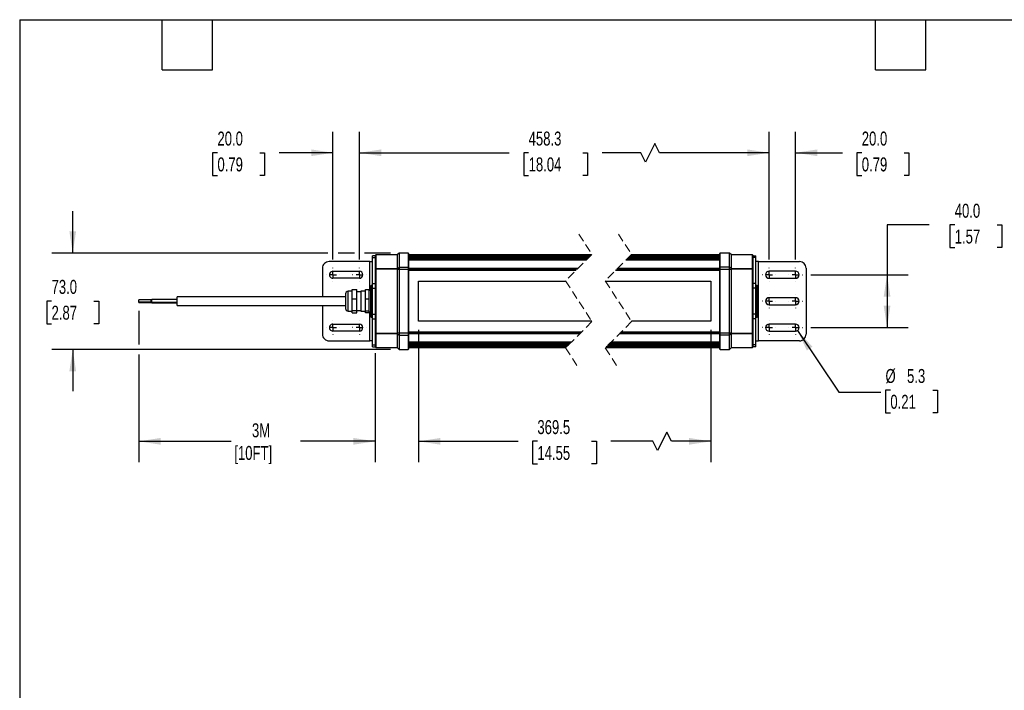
# Model space of a CAD drawing. Header units: millimetres. Extents: x 32 to 1365, y 32 to 1048.
# Tile 2 of 3: x 32 to 777, y 540 to 1048. Entities that reach past the tile are written whole.
import ezdxf

# ---------------------------------------------------------------- set-up
doc = ezdxf.new("R2010")
doc.units = ezdxf.units.MM
doc.header["$LTSCALE"] = 5
for name, pattern in [('SLD-Center', [19.05, 15.24, -1.27, 1.27, -1.27]), ('SLD-Dashed', [1.905, 1.27, -0.635]), ('SLD-Solid', [0])]:
    doc.linetypes.add(name, pattern=pattern)
doc.layers.add('CENTER', color=40, linetype='SLD-Center')
doc.layers.add('DIMENSIONS', color=140, linetype='SLD-Solid', lineweight=25)
doc.layers.add('TEXT', color=140, linetype='SLD-Solid', lineweight=25)
doc.styles.add('SLDTEXTSTYLE0', font='TXT', dxfattribs={"width": 0.7})
doc.dimstyles.new('SLDDIMSTYLE0', dxfattribs={"dimtxt": 10.790039, "dimasz": 16.51, "dimexe": 0, "dimexo": 0.0625, "dimgap": 2.69751, "dimtad": 0, "dimtih": 1, "dimtoh": 1, "dimdec": 1, "dimrnd": 1e-09, "dimzin": 4, "dimdsep": 46, "dimtxsty": 'SLDTEXTSTYLE0', "dimsah": 1, "dimcen": 0.09, "dimadec": 0, "dimazin": 1, "dimtfac": 1, "dimtdec": 1, "dimtofl": 0, "dimtmove": 0, "dimatfit": 3, "dimfxl": 0, "dimfrac": 2, "dimtolj": 1, "dimtzin": 12, "dimarcsym": 0})
doc.dimstyles.new('SLDDIMSTYLE1', dxfattribs={"dimtxt": 10.790039, "dimasz": 16.51, "dimexe": 0, "dimexo": 0.0625, "dimgap": 2.69751, "dimtad": 0, "dimtih": 1, "dimtoh": 1, "dimdec": 1, "dimrnd": 1e-09, "dimzin": 12, "dimdsep": 46, "dimtxsty": 'SLDTEXTSTYLE0', "dimsah": 1, "dimcen": 0.09, "dimadec": 0, "dimazin": 3, "dimtfac": 1, "dimtdec": 1, "dimtofl": 0, "dimtmove": 0, "dimatfit": 3, "dimfxl": 0, "dimfrac": 2, "dimtolj": 1, "dimtzin": 12, "dimarcsym": 0})
doc.dimstyles.new('SLDDIMSTYLE2', dxfattribs={"dimtxt": 10.790039, "dimasz": 16.51, "dimexe": 0, "dimexo": 0.0625, "dimgap": 2.69751, "dimtad": 0, "dimtih": 1, "dimtoh": 1, "dimdec": 1, "dimrnd": 1e-09, "dimzin": 4, "dimdsep": 46, "dimtxsty": 'SLDTEXTSTYLE0', "dimsah": 1, "dimcen": 0.09, "dimadec": 0, "dimazin": 1, "dimtfac": 1, "dimtdec": 1, "dimtmove": 0, "dimatfit": 0, "dimfxl": 0, "dimfrac": 2, "dimtolj": 1, "dimtzin": 12, "dimarcsym": 0})
doc.dimstyles.new('SLDDIMSTYLE5', dxfattribs={"dimtxt": 10.790039, "dimasz": 16.51, "dimexe": 0, "dimexo": 0.0625, "dimgap": 2.69751, "dimtad": 0, "dimtih": 1, "dimtoh": 1, "dimdec": 1, "dimrnd": 1e-09, "dimzin": 12, "dimdsep": 46, "dimtxsty": 'SLDTEXTSTYLE0', "dimsah": 1, "dimcen": 0, "dimadec": 0, "dimazin": 3, "dimtfac": 1, "dimtdec": 1, "dimtofl": 0, "dimtmove": 0, "dimatfit": 3, "dimfxl": 0, "dimfrac": 2, "dimtolj": 1, "dimtzin": 12, "dimarcsym": 0})

# ---------------------------------------------------------------- blocks, each defined once
blk = doc.blocks.new('_D_9')
at = {"layer": 'DIMENSIONS'}
for p, q in [((719.97, 892.27), (688.22, 892.27)), ((688.22, 892.27), (688.22, 854.51)), ((739.42, 892.27), (735.8, 892.27)), ((735.8, 892.27), (735.8, 875.12)), ((771.48, 892.27), (775.11, 892.27)), ((775.11, 892.27), (775.11, 875.12)), ((735.8, 875.12), (739.42, 875.12)), ((775.11, 875.12), (771.48, 875.12)), ((630.48, 854.51), (704.1, 854.51)), ((688.22, 854.51), (688.22, 814.51)), ((630.48, 814.51), (704.1, 814.51))]:
    blk.add_line(p, q, dxfattribs=at)
for points in [[(688.22, 854.51), (685.68, 838), (690.76, 838)], [(688.22, 814.51), (690.76, 831.02), (685.68, 831.02)]]:
    blk.add_solid(points, dxfattribs=at)
at = {"layer": 'DIMENSIONS', "char_height": 10.583, "attachment_point": 1, "style": 'SLDTEXTSTYLE0'}
for s, insert in [('40.0', (739.42, 908.33)), ('1.57', (739.42, 888.77))]:
    blk.add_mtext(s, dxfattribs=dict(at, insert=insert))
blk = doc.blocks.new('_D_10')
at = {"layer": 'DIMENSIONS'}
for p, q in [((620.41, 812.31), (651.7, 765.57)), ((651.7, 765.57), (683.45, 765.57)), ((690.7, 767.09), (687.07, 767.09)), ((687.07, 767.09), (687.07, 749.94)), ((722.76, 767.09), (726.38, 767.09)), ((726.38, 767.09), (726.38, 749.94)), ((687.07, 749.94), (690.7, 749.94)), ((726.38, 749.94), (722.76, 749.94))]:
    blk.add_line(p, q, dxfattribs=at)
blk.add_solid([(620.41, 812.31), (627.49, 797.18), (631.71, 800.01)], dxfattribs=at)
at = {"layer": 'DIMENSIONS', "char_height": 10.583, "attachment_point": 1, "style": 'SLDTEXTSTYLE0'}
for s, insert in [('%%c', (687.04, 783.15)), ('5.3', (703.33, 783.15)), ('0.21', (690.7, 763.59))]:
    blk.add_mtext(s, dxfattribs=dict(at, insert=insert))
blk = doc.blocks.new('_D_11')
at = {"layer": 'DIMENSIONS'}
for p, q in [((288.87, 866.05), (288.87, 962.8)), ((598.94, 866.05), (598.94, 962.8)), ((512.54, 953.98), (505.48, 939.87)), ((516.07, 946.93), (512.54, 953.98)), ((288.87, 946.93), (402.31, 946.93)), ((416.93, 946.93), (413.31, 946.93)), ((413.31, 946.93), (413.31, 929.78)), ((457.97, 946.93), (461.59, 946.93)), ((461.59, 946.93), (461.59, 929.78)), ((501.95, 946.93), (472.59, 946.93)), ((505.48, 939.87), (501.95, 946.93)), ((598.94, 946.93), (516.07, 946.93)), ((413.31, 929.78), (416.93, 929.78)), ((461.59, 929.78), (457.97, 929.78))]:
    blk.add_line(p, q, dxfattribs=at)
for points in [[(288.87, 946.93), (305.38, 944.39), (305.38, 949.47)], [(598.94, 946.93), (582.43, 949.47), (582.43, 944.39)]]:
    blk.add_solid(points, dxfattribs=at)
at = {"layer": 'DIMENSIONS', "char_height": 10.583, "attachment_point": 1, "style": 'SLDTEXTSTYLE0'}
for s, insert in [('458.3', (416.93, 962.99)), ('18.04', (416.93, 943.42))]:
    blk.add_mtext(s, dxfattribs=dict(at, insert=insert))
blk = doc.blocks.new('_D_12')
at = {"layer": 'DIMENSIONS'}
for p, q in [((268.87, 866.05), (268.87, 962.8)), ((288.87, 866.05), (288.87, 962.8)), ((181.42, 946.93), (177.8, 946.93)), ((177.8, 946.93), (177.8, 929.78)), ((213.48, 946.93), (217.11, 946.93)), ((217.11, 946.93), (217.11, 929.78)), ((268.87, 946.93), (228.1, 946.93)), ((288.87, 946.93), (320.62, 946.93)), ((177.8, 929.78), (181.42, 929.78)), ((217.11, 929.78), (213.48, 929.78))]:
    blk.add_line(p, q, dxfattribs=at)
for points in [[(268.87, 946.93), (252.36, 949.47), (252.36, 944.39)], [(288.87, 946.93), (305.38, 944.39), (305.38, 949.47)]]:
    blk.add_solid(points, dxfattribs=at)
at = {"layer": 'DIMENSIONS', "char_height": 10.583, "attachment_point": 1, "style": 'SLDTEXTSTYLE0'}
for s, insert in [('20.0', (181.42, 962.99)), ('0.79', (181.42, 943.42))]:
    blk.add_mtext(s, dxfattribs=dict(at, insert=insert))
blk = doc.blocks.new('_D_13')
at = {"layer": 'DIMENSIONS'}
for p, q in [((598.94, 866.05), (598.94, 962.8)), ((618.94, 866.05), (618.94, 962.8)), ((598.94, 946.93), (567.19, 946.93)), ((618.94, 946.93), (654.46, 946.93)), ((669.08, 946.93), (665.46, 946.93)), ((665.46, 946.93), (665.46, 929.78)), ((701.14, 946.93), (704.77, 946.93)), ((704.77, 946.93), (704.77, 929.78)), ((665.46, 929.78), (669.08, 929.78)), ((704.77, 929.78), (701.14, 929.78))]:
    blk.add_line(p, q, dxfattribs=at)
for points in [[(598.94, 946.93), (582.43, 949.47), (582.43, 944.39)], [(618.94, 946.93), (635.45, 944.39), (635.45, 949.47)]]:
    blk.add_solid(points, dxfattribs=at)
at = {"layer": 'DIMENSIONS', "char_height": 10.583, "attachment_point": 1, "style": 'SLDTEXTSTYLE0'}
for s, insert in [('20.0', (669.08, 962.99)), ('0.79', (669.08, 943.42))]:
    blk.add_mtext(s, dxfattribs=dict(at, insert=insert))
blk = doc.blocks.new('_D_14')
at = {"layer": 'DIMENSIONS'}
for p, q in [((71.89, 871.01), (71.89, 902.76)), ((265.06, 871.01), (56.02, 871.01)), ((285.06, 871.01), (272.68, 871.01)), ((312.52, 871.01), (292.68, 871.01)), ((55.86, 834.59), (52.24, 834.59)), ((52.24, 834.59), (52.24, 817.44)), ((87.93, 834.59), (91.55, 834.59)), ((91.55, 834.59), (91.55, 817.44)), ((52.24, 817.44), (55.86, 817.44)), ((91.55, 817.44), (87.93, 817.44)), ((312.52, 798.01), (56.02, 798.01)), ((71.89, 798.01), (71.89, 766.26))]:
    blk.add_line(p, q, dxfattribs=at)
for points in [[(71.89, 871.01), (74.43, 887.52), (69.35, 887.52)], [(71.89, 798.01), (69.35, 781.5), (74.43, 781.5)]]:
    blk.add_solid(points, dxfattribs=at)
at = {"layer": 'DIMENSIONS', "char_height": 10.583, "attachment_point": 1, "style": 'SLDTEXTSTYLE0'}
for s, insert in [('73.0', (55.86, 850.65)), ('2.87', (55.86, 831.08))]:
    blk.add_mtext(s, dxfattribs=dict(at, insert=insert))
blk = doc.blocks.new('_D_15')
at = {"layer": 'DIMENSIONS'}
for p, q in [((333.67, 812.91), (333.67, 712.48)), ((554.94, 812.91), (554.94, 712.48)), ((521.59, 735.41), (514.53, 721.3)), ((525.12, 728.36), (521.59, 735.41)), ((333.67, 728.36), (408.96, 728.36)), ((423.57, 728.36), (419.95, 728.36)), ((419.95, 728.36), (419.95, 711.21)), ((464.61, 728.36), (468.24, 728.36)), ((468.24, 728.36), (468.24, 711.21)), ((511, 728.36), (479.23, 728.36)), ((514.53, 721.3), (511, 728.36)), ((554.94, 728.36), (525.12, 728.36)), ((419.95, 711.21), (423.57, 711.21)), ((468.24, 711.21), (464.61, 711.21))]:
    blk.add_line(p, q, dxfattribs=at)
for points in [[(333.67, 728.36), (350.18, 725.82), (350.18, 730.9)], [(554.94, 728.36), (538.43, 730.9), (538.43, 725.82)]]:
    blk.add_solid(points, dxfattribs=at)
at = {"layer": 'DIMENSIONS', "char_height": 10.583, "attachment_point": 1, "style": 'SLDTEXTSTYLE0'}
for s, insert in [('369.5', (423.57, 744.42)), ('14.55', (423.57, 724.85))]:
    blk.add_mtext(s, dxfattribs=dict(at, insert=insert))
blk = doc.blocks.new('_D_16')
at = {"layer": 'DIMENSIONS'}
for p, q in [((121.87, 827.13), (121.87, 801.82)), ((121.87, 794.2), (121.87, 712.48)), ((300.87, 795.18), (300.87, 712.48)), ((121.87, 728.36), (191.77, 728.36)), ((300.87, 728.36), (244.18, 728.36))]:
    blk.add_line(p, q, dxfattribs=at)
for points in [[(121.87, 728.36), (138.38, 725.82), (138.38, 730.9)], [(300.87, 728.36), (284.36, 730.9), (284.36, 725.82)]]:
    blk.add_solid(points, dxfattribs=at)
at = {"layer": 'DIMENSIONS', "char_height": 10.583, "attachment_point": 1, "style": 'SLDTEXTSTYLE0'}
for s, insert in [('3M', (207.54, 742)), ('[10FT]', (194.18, 724.85))]:
    blk.add_mtext(s, dxfattribs=dict(at, insert=insert))
blk = doc.blocks.new('SW_CENTERMARKSYMBOL_6')
at = {"layer": 'CENTER', "color": 0}
for p, q in [((-5.08, 0), (-5.19, 0)), ((0, 0), (-2.54, 0)), ((0, 5.08), (0, 5.19)), ((0, 0), (0, 2.54)), ((0, 0), (0, -2.54)), ((0, 0), (2.54, 0)), ((5.08, 0), (5.19, 0)), ((0, -5.08), (0, -5.19))]:
    blk.add_line(p, q, dxfattribs=at)
blk = doc.blocks.new('SW_CENTERMARKSYMBOL_7')
at = {"layer": 'CENTER', "color": 0}
for p, q in [((-5.08, 0), (-5.19, 0)), ((0, 0), (-2.54, 0)), ((0, 5.08), (0, 5.19)), ((0, 0), (0, 2.54)), ((0, 0), (0, -2.54)), ((0, 0), (2.54, 0)), ((5.08, 0), (5.19, 0)), ((0, -5.08), (0, -5.19))]:
    blk.add_line(p, q, dxfattribs=at)
blk = doc.blocks.new('SW_CENTERMARKSYMBOL_8')
at = {"layer": 'CENTER', "color": 0}
for p, q in [((-5.08, 0), (-5.19, 0)), ((0, 0), (-2.54, 0)), ((0, 5.08), (0, 5.19)), ((0, 0), (0, 2.54)), ((0, 0), (0, -2.54)), ((0, 0), (2.54, 0)), ((5.08, 0), (5.19, 0)), ((0, -5.08), (0, -5.19))]:
    blk.add_line(p, q, dxfattribs=at)
blk = doc.blocks.new('SW_CENTERMARKSYMBOL_9')
at = {"layer": 'CENTER', "color": 0}
for p, q in [((-5.08, 0), (-5.19, 0)), ((0, 0), (-2.54, 0)), ((0, 5.08), (0, 5.19)), ((0, 0), (0, 2.54)), ((0, 0), (0, -2.54)), ((0, 0), (2.54, 0)), ((5.08, 0), (5.19, 0)), ((0, -5.08), (0, -5.19))]:
    blk.add_line(p, q, dxfattribs=at)
blk = doc.blocks.new('SW_CENTERMARKSYMBOL_10')
at = {"layer": 'CENTER', "color": 0}
for p, q in [((-5.08, 0), (-5.19, 0)), ((0, 0), (-2.54, 0)), ((0, 5.08), (0, 5.19)), ((0, 0), (0, 2.54)), ((0, 0), (0, -2.54)), ((0, 0), (2.54, 0)), ((5.08, 0), (5.19, 0)), ((0, -5.08), (0, -5.19))]:
    blk.add_line(p, q, dxfattribs=at)
blk = doc.blocks.new('SW_CENTERMARKSYMBOL_11')
at = {"layer": 'CENTER', "color": 0}
for p, q in [((-5.08, 0), (-5.19, 0)), ((0, 0), (-2.54, 0)), ((0, 5.08), (0, 5.19)), ((0, 0), (0, 2.54)), ((0, 0), (0, -2.54)), ((0, 0), (2.54, 0)), ((5.08, 0), (5.19, 0)), ((0, -5.08), (0, -5.19))]:
    blk.add_line(p, q, dxfattribs=at)
blk = doc.blocks.new('SW_CENTERMARKSYMBOL_12')
at = {"layer": 'CENTER', "color": 0}
for p, q in [((-5.08, 0), (-5.19, 0)), ((0, 0), (-2.54, 0)), ((0, 5.08), (0, 5.19)), ((0, 0), (0, 2.54)), ((0, 0), (0, -2.54)), ((0, 0), (2.54, 0)), ((5.08, 0), (5.19, 0)), ((0, -5.08), (0, -5.19))]:
    blk.add_line(p, q, dxfattribs=at)
blk = doc.blocks.new('SW_CENTERMARKSYMBOL_13')
at = {"layer": 'CENTER', "color": 0}
for p, q in [((-5.08, 0), (-5.19, 0)), ((0, 0), (-2.54, 0)), ((0, 5.08), (0, 5.19)), ((0, 0), (0, 2.54)), ((0, 0), (0, -2.54)), ((0, 0), (2.54, 0)), ((5.08, 0), (5.19, 0)), ((0, -5.08), (0, -5.19))]:
    blk.add_line(p, q, dxfattribs=at)
blk = doc.blocks.new('SW_CENTERMARKSYMBOL_14')
at = {"layer": 'CENTER', "color": 0}
for p, q in [((-5.08, 0), (-5.19, 0)), ((0, 0), (-2.54, 0)), ((0, 5.08), (0, 5.19)), ((0, 0), (0, 2.54)), ((0, 0), (0, -2.54)), ((0, 0), (2.54, 0)), ((5.08, 0), (5.19, 0)), ((0, -5.08), (0, -5.19))]:
    blk.add_line(p, q, dxfattribs=at)
blk = doc.blocks.new('SW_CENTERMARKSYMBOL_15')
at = {"layer": 'CENTER', "color": 0}
for p, q in [((-5.08, 0), (-5.19, 0)), ((0, 0), (-2.54, 0)), ((0, 5.08), (0, 5.19)), ((0, 0), (0, 2.54)), ((0, 0), (0, -2.54)), ((0, 0), (2.54, 0)), ((5.08, 0), (5.19, 0)), ((0, -5.08), (0, -5.19))]:
    blk.add_line(p, q, dxfattribs=at)

msp = doc.modelspace()

# ---------------------------------------------------------------- linework, layer by layer
at = {"color": 7, "linetype": 'SLD-Dashed', "lineweight": 18}
for p, q in [((454.89, 885.39), (464.89, 869.95)), ((484.89, 885.39), (494.89, 869.95)), ((464.89, 869.95), (444.89, 849.95)), ((494.89, 869.95), (474.89, 849.95)), ((444.89, 849.95), (464.89, 819.08)), ((474.89, 849.95), (494.89, 819.08)), ((464.89, 819.08), (444.89, 799.08)), ((494.89, 819.08), (474.89, 799.08)), ((444.89, 799.08), (454.89, 783.64)), ((474.89, 799.08), (484.89, 783.64))]:
    msp.add_line(p, q, dxfattribs=at)
for p, q in [((296.87, 864.51), (265.87, 864.51)), ((296.87, 864.51), (298.87, 864.51)), ((296.87, 842.76), (296.87, 864.51)), ((300.87, 868.96), (298.87, 868.96)), ((298.87, 867.5), (298.87, 868.96)), ((298.87, 867.5), (300.87, 867.5)), ((298.87, 847.91), (298.87, 867.5)), ((301.37, 869.51), (300.87, 869.01)), ((300.87, 869.01), (300.87, 865.38)), ((317.37, 869.51), (301.37, 869.51)), ((301.37, 869.51), (301.37, 859.16)), ((318.87, 871.01), (317.37, 869.51)), ((317.37, 869.51), (317.37, 859.16)), ((325.87, 871.01), (318.87, 871.01)), ((318.87, 871.01), (318.87, 860.21)), ((326.37, 870.51), (325.87, 871.01)), ((325.87, 871.01), (325.87, 860.21)), ((326.37, 859.86), (326.37, 870.51)), ((464.46, 869.51), (326.37, 869.51)), ((464.44, 869.5), (326.37, 869.5)), ((464.09, 869.15), (326.37, 869.15)), ((464.09, 869.15), (326.37, 869.15)), ((463.73, 868.78), (326.37, 868.78)), ((463.19, 868.25), (326.37, 868.25)), ((462.69, 867.75), (326.37, 867.75)), ((462.67, 867.73), (326.37, 867.73)), ((462.64, 867.7), (326.37, 867.7)), ((462.07, 867.13), (326.37, 867.13)), ((461.58, 866.63), (326.37, 866.63)), ((460.56, 865.62), (326.37, 865.62)), ((460.51, 865.57), (326.37, 865.57)), ((561.44, 865.57), (490.51, 865.57)), ((561.44, 865.62), (490.56, 865.62)), ((561.44, 866.63), (491.58, 866.63)), ((561.44, 867.13), (492.07, 867.13)), ((561.44, 867.7), (492.64, 867.7)), ((561.44, 867.73), (492.67, 867.73)), ((561.44, 867.75), (492.69, 867.75)), ((561.44, 868.25), (493.19, 868.25)), ((561.44, 868.78), (493.73, 868.78)), ((561.44, 869.15), (494.09, 869.15)), ((561.44, 869.15), (494.09, 869.15)), ((561.44, 869.5), (494.44, 869.5)), ((561.44, 869.51), (494.46, 869.51)), ((561.94, 871.01), (561.44, 870.51)), ((561.44, 870.51), (561.44, 859.86)), ((568.94, 871.01), (561.94, 871.01)), ((561.94, 860.21), (561.94, 871.01)), ((570.44, 869.51), (568.94, 871.01)), ((568.94, 860.21), (568.94, 871.01)), ((586.44, 869.51), (570.44, 869.51)), ((570.44, 859.16), (570.44, 869.51)), ((586.94, 869.01), (586.44, 869.51)), ((586.44, 859.16), (586.44, 869.51)), ((586.94, 865.38), (586.94, 869.01)), ((586.94, 868.96), (588.94, 868.96)), ((588.94, 867.5), (586.94, 867.5)), ((586.94, 864.08), (586.94, 865.38)), ((588.94, 867.5), (588.94, 868.96)), ((588.94, 847.91), (588.94, 867.5)), ((590.94, 864.51), (588.94, 864.51)), ((590.94, 804.51), (590.94, 864.51)), ((590.94, 864.51), (621.94, 864.51)), ((260.87, 859.51), (260.87, 837.71)), ((268.87, 857.16), (288.87, 857.16)), ((300.87, 864.08), (300.87, 858.8)), ((300.87, 858.8), (301.37, 859.16)), ((301.37, 858.8), (300.87, 858.8)), ((300.87, 858.8), (300.87, 810.22)), ((301.37, 859.16), (317.37, 859.16)), ((301.37, 859.16), (301.37, 858.8)), ((317.37, 858.8), (301.37, 858.8)), ((301.37, 858.8), (301.37, 810.22)), ((317.37, 859.16), (318.87, 860.21)), ((317.37, 858.8), (317.37, 859.16)), ((317.37, 858.8), (317.37, 810.22)), ((317.37, 858.8), (318.87, 858.8)), ((318.87, 860.21), (325.87, 860.21)), ((318.87, 860.21), (318.87, 858.8)), ((318.87, 858.8), (318.87, 810.22)), ((318.87, 858.8), (325.87, 858.8)), ((325.87, 860.21), (325.87, 858.8)), ((325.87, 860.21), (326.37, 859.86)), ((325.87, 858.8), (325.87, 810.22)), ((325.87, 858.8), (326.37, 858.8)), ((326.37, 858.8), (326.37, 859.86)), ((454.1, 859.16), (326.37, 859.16)), ((326.37, 810.22), (326.37, 858.8)), ((453.75, 858.8), (326.37, 858.8)), ((452.96, 858.01), (326.37, 858.01)), ((452.71, 857.76), (326.37, 857.76)), ((561.44, 857.76), (482.71, 857.76)), ((561.44, 858.01), (482.96, 858.01)), ((561.44, 858.8), (483.75, 858.8)), ((561.44, 859.16), (484.1, 859.16)), ((561.94, 860.21), (561.44, 859.86)), ((561.44, 859.86), (561.44, 858.8)), ((561.44, 858.8), (561.94, 858.8)), ((561.44, 858.8), (561.44, 810.22)), ((561.94, 858.8), (561.94, 860.21)), ((568.94, 860.21), (561.94, 860.21)), ((561.94, 858.8), (568.94, 858.8)), ((561.94, 810.22), (561.94, 858.8)), ((568.94, 858.8), (568.94, 860.21)), ((570.44, 859.16), (568.94, 860.21)), ((568.94, 858.8), (570.44, 858.8)), ((568.94, 810.22), (568.94, 858.8)), ((570.44, 859.16), (570.44, 858.8)), ((570.44, 859.16), (586.44, 859.16)), ((570.44, 810.22), (570.44, 858.8)), ((586.44, 858.8), (570.44, 858.8)), ((586.44, 858.8), (586.44, 859.16)), ((586.44, 859.16), (586.94, 858.8)), ((586.94, 858.8), (586.44, 858.8)), ((586.44, 810.22), (586.44, 858.8)), ((586.94, 858.8), (586.94, 864.08)), ((586.94, 810.22), (586.94, 858.8)), ((618.94, 857.16), (598.94, 857.16)), ((626.94, 859.51), (626.94, 809.51)), ((288.87, 851.86), (268.87, 851.86)), ((333.67, 849.76), (445.01, 849.76)), ((333.67, 819.26), (333.67, 849.76)), ((475.01, 849.76), (554.94, 849.76)), ((554.94, 849.76), (554.94, 819.26)), ((598.94, 851.86), (618.94, 851.86)), ((283.37, 843.45), (286.87, 843.45)), ((283.37, 836.18), (283.37, 843.45)), ((286.87, 836.18), (286.87, 843.45)), ((293.37, 836.18), (293.37, 843.45)), ((293.37, 843.45), (296.37, 843.45)), ((296.37, 836.18), (296.37, 843.45)), ((297.87, 846.51), (297.37, 846.01)), ((297.37, 846.01), (297.37, 823.01)), ((298.87, 846.51), (297.87, 846.51)), ((297.87, 846.51), (297.87, 822.51)), ((298.87, 847.91), (300.87, 847.91)), ((298.87, 844.44), (298.87, 847.91)), ((298.87, 844.44), (300.87, 844.44)), ((298.87, 824.58), (298.87, 844.44)), ((588.94, 847.91), (586.94, 847.91)), ((588.94, 844.44), (586.94, 844.44)), ((588.94, 844.44), (588.94, 847.91)), ((589.94, 846.51), (588.94, 846.51)), ((588.94, 824.58), (588.94, 844.44)), ((590.44, 846.01), (589.94, 846.51)), ((589.94, 822.51), (589.94, 846.51)), ((590.44, 823.01), (590.44, 846.01)), ((131.37, 835.56), (121.87, 835.56)), ((121.87, 833.96), (121.87, 835.56)), ((131.87, 835.61), (131.37, 835.61)), ((131.37, 835.47), (131.37, 835.61)), ((131.37, 833.91), (131.37, 835.47)), ((150.87, 835.8), (131.87, 835.8)), ((131.87, 833.71), (131.87, 835.8)), ((278.37, 837.71), (150.87, 837.71)), ((150.87, 831.31), (150.87, 837.71)), ((278.37, 840.01), (278.37, 829.1)), ((283.37, 842.01), (280.37, 842.01)), ((280.37, 827.01), (280.37, 842.01)), ((283.37, 836.18), (286.87, 836.18)), ((283.37, 827.25), (283.37, 836.18)), ((289.87, 841.51), (286.87, 841.51)), ((286.87, 827.25), (286.87, 836.18)), ((293.37, 842.01), (289.87, 842.01)), ((289.87, 842.01), (289.87, 827.13)), ((293.37, 836.18), (296.37, 836.18)), ((293.37, 827.25), (293.37, 836.18)), ((296.37, 827.25), (296.37, 836.18)), ((618.94, 837.16), (598.94, 837.16)), ((121.87, 833.96), (131.37, 833.96)), ((121.87, 833.48), (121.87, 833.96)), ((121.87, 833.48), (131.37, 833.48)), ((131.37, 833.91), (131.87, 833.91)), ((131.37, 833.43), (131.37, 833.91)), ((131.37, 833.43), (131.87, 833.43)), ((131.87, 833.24), (131.87, 833.73)), ((131.87, 833.71), (150.87, 833.71)), ((131.87, 833.24), (150.87, 833.24)), ((150.87, 831.31), (278.37, 831.31)), ((260.87, 831.31), (260.87, 809.51)), ((278.37, 829.1), (278.37, 829.01)), ((286.87, 827.25), (283.37, 827.25)), ((283.37, 825.58), (283.37, 827.25)), ((286.87, 827.51), (289.87, 827.51)), ((286.87, 825.58), (286.87, 827.25)), ((293.37, 827.25), (296.37, 827.25)), ((293.37, 825.58), (293.37, 827.25)), ((296.37, 825.58), (296.37, 827.25)), ((598.94, 831.86), (618.94, 831.86)), ((280.37, 827.01), (283.37, 827.01)), ((283.37, 825.58), (286.87, 825.58)), ((289.87, 827.13), (289.87, 827.01)), ((289.87, 827.01), (293.37, 827.01)), ((296.37, 825.58), (293.37, 825.58)), ((296.87, 804.51), (296.87, 826.26)), ((297.37, 823.01), (297.87, 822.51)), ((297.87, 822.51), (298.87, 822.51)), ((298.87, 824.58), (300.87, 824.58)), ((298.87, 821.12), (298.87, 824.58)), ((298.87, 821.12), (300.87, 821.12)), ((298.87, 801.53), (298.87, 821.12)), ((588.94, 824.58), (586.94, 824.58)), ((588.94, 821.12), (586.94, 821.12)), ((588.94, 821.12), (588.94, 824.58)), ((588.94, 822.51), (589.94, 822.51)), ((588.94, 801.53), (588.94, 821.12)), ((589.94, 822.51), (590.44, 823.01)), ((268.87, 817.16), (288.87, 817.16)), ((464.77, 819.26), (333.67, 819.26)), ((554.94, 819.26), (494.77, 819.26)), ((618.94, 817.16), (598.94, 817.16)), ((288.87, 811.86), (268.87, 811.86)), ((300.87, 810.22), (301.37, 810.22)), ((301.37, 809.87), (300.87, 810.22)), ((300.87, 810.22), (300.87, 804.95)), ((301.37, 810.22), (317.37, 810.22)), ((301.37, 810.22), (301.37, 809.87)), ((317.37, 809.87), (301.37, 809.87)), ((301.37, 809.87), (301.37, 799.51)), ((318.87, 810.22), (317.37, 810.22)), ((317.37, 809.87), (317.37, 810.22)), ((317.37, 809.87), (318.87, 808.82)), ((317.37, 809.87), (317.37, 799.51)), ((318.87, 810.22), (318.87, 808.82)), ((325.87, 810.22), (318.87, 810.22)), ((318.87, 808.82), (325.87, 808.82)), ((318.87, 808.82), (318.87, 798.01)), ((325.87, 810.22), (325.87, 808.82)), ((326.37, 810.22), (325.87, 810.22)), ((325.87, 808.82), (326.37, 809.17)), ((325.87, 808.82), (325.87, 798.01)), ((326.37, 811.26), (457.08, 811.26)), ((456.83, 811.01), (326.37, 811.01)), ((326.37, 809.17), (326.37, 810.22)), ((456.04, 810.22), (326.37, 810.22)), ((455.69, 809.87), (326.37, 809.87)), ((326.37, 798.51), (326.37, 809.17)), ((561.44, 809.87), (485.69, 809.87)), ((561.44, 810.22), (486.04, 810.22)), ((561.44, 811.01), (486.83, 811.01)), ((487.08, 811.26), (561.44, 811.26)), ((561.44, 810.22), (561.44, 809.17)), ((561.94, 810.22), (561.44, 810.22)), ((561.94, 808.82), (561.44, 809.17)), ((561.44, 809.17), (561.44, 798.51)), ((568.94, 810.22), (561.94, 810.22)), ((561.94, 808.82), (561.94, 810.22)), ((568.94, 808.82), (561.94, 808.82)), ((561.94, 798.01), (561.94, 808.82)), ((570.44, 810.22), (568.94, 810.22)), ((568.94, 808.82), (568.94, 810.22)), ((570.44, 809.87), (568.94, 808.82)), ((568.94, 798.01), (568.94, 808.82)), ((570.44, 810.22), (570.44, 809.87)), ((570.44, 810.22), (586.44, 810.22)), ((570.44, 799.51), (570.44, 809.87)), ((586.44, 809.87), (570.44, 809.87)), ((586.44, 810.22), (586.94, 810.22)), ((586.94, 810.22), (586.44, 809.87)), ((586.44, 809.87), (586.44, 810.22)), ((586.44, 799.51), (586.44, 809.87)), ((586.94, 804.95), (586.94, 810.22)), ((586.94, 803.65), (586.94, 804.95)), ((598.94, 811.86), (618.94, 811.86)), ((265.87, 804.51), (296.87, 804.51)), ((298.87, 804.51), (296.87, 804.51)), ((298.87, 801.53), (300.87, 801.53)), ((298.87, 800.06), (298.87, 801.53)), ((298.87, 800.06), (300.87, 800.06)), ((300.87, 803.65), (300.87, 800.01)), ((300.87, 800.01), (301.37, 799.51)), ((301.37, 799.51), (317.37, 799.51)), ((317.37, 799.51), (318.87, 798.01)), ((318.87, 798.01), (325.87, 798.01)), ((325.87, 798.01), (326.37, 798.51)), ((449.28, 803.46), (326.37, 803.46)), ((326.37, 803.4), (449.22, 803.4)), ((448.21, 802.39), (326.37, 802.39)), ((447.72, 801.9), (326.37, 801.9)), ((447.14, 801.33), (326.37, 801.33)), ((326.37, 801.3), (447.12, 801.3)), ((447.09, 801.28), (326.37, 801.28)), ((446.59, 800.78), (326.37, 800.78)), ((446.06, 800.24), (326.37, 800.24)), ((445.7, 799.88), (326.37, 799.88)), ((326.37, 799.87), (445.69, 799.87)), ((445.35, 799.53), (326.37, 799.53)), ((326.37, 799.51), (445.33, 799.51)), ((475.33, 799.51), (561.44, 799.51)), ((561.44, 799.53), (475.35, 799.53)), ((475.69, 799.87), (561.44, 799.87)), ((561.44, 799.88), (475.7, 799.88)), ((561.44, 800.24), (476.06, 800.24)), ((561.44, 800.78), (476.59, 800.78)), ((561.44, 801.28), (477.09, 801.28)), ((477.12, 801.3), (561.44, 801.3)), ((561.44, 801.33), (477.14, 801.33)), ((561.44, 801.9), (477.72, 801.9)), ((561.44, 802.39), (478.21, 802.39)), ((479.22, 803.4), (561.44, 803.4)), ((561.44, 803.46), (479.28, 803.46)), ((561.44, 798.51), (561.94, 798.01)), ((561.94, 798.01), (568.94, 798.01)), ((568.94, 798.01), (570.44, 799.51)), ((570.44, 799.51), (586.44, 799.51)), ((586.44, 799.51), (586.94, 800.01)), ((586.94, 800.01), (586.94, 803.65)), ((588.94, 801.53), (586.94, 801.53)), ((588.94, 800.06), (586.94, 800.06)), ((588.94, 804.51), (590.94, 804.51)), ((588.94, 800.06), (588.94, 801.53)), ((621.94, 804.51), (590.94, 804.51))]:
    msp.add_line(p, q)
for centre, radius, start, end in [((265.87, 859.51), 5, 89.99985, 180.00019), ((621.94, 859.51), 5, 359.99981, 90.00015), ((268.87, 854.51), 2.65, 89.99984, 270.00016), ((288.87, 854.51), 2.65, 270.00016, 89.99984), ((598.94, 854.51), 2.65, 90.00016, 269.99984), ((618.94, 854.51), 2.65, 270.00016, 89.99984), ((296.87, 842.26), 0.5, 0.00011, 179.99989), ((280.37, 840.01), 2, 89.99953, 180.00035), ((598.94, 834.51), 2.65, 90.00016, 269.99984), ((618.94, 834.51), 2.65, 270.00016, 89.99984), ((280.37, 829.01), 2, 179.99965, 270.00047), ((296.87, 826.76), 0.5, 180.00011, 359.99989), ((268.87, 814.51), 2.65, 89.99984, 270.00016), ((288.87, 814.51), 2.65, 270.00016, 89.99984), ((598.94, 814.51), 2.65, 90.00016, 269.99984), ((618.94, 814.51), 2.65, 270.00016, 89.99984), ((265.87, 809.51), 5, 179.99981, 270.00015), ((621.94, 809.51), 5, 269.99985, 0.00019)]:
    msp.add_arc(centre, radius, start, end)
for points, knots in [([(300.87, 865.38), (300.89, 865.19), (300.93, 864.75), (300.89, 864.32), (300.87, 864.08)], [0, 0, 0, 0, 0.45122, 1, 1, 1, 1]), ([(300.87, 804.95), (300.89, 804.71), (300.93, 804.28), (300.89, 803.84), (300.87, 803.65)], [0, 0, 0, 0, 0.541965, 1, 1, 1, 1])]:
    msp.add_open_spline(points, degree=3, knots=knots)
at = {"layer": 'TEXT'}
for p, q in [((31.75, 1047.75), (1365.25, 1047.75)), ((31.75, 1047.75), (31.75, 31.75)), ((139.7, 1009.65), (139.7, 1047.75)), ((177.8, 1009.65), (177.8, 1047.75)), ((679.45, 1009.65), (679.45, 1047.75)), ((717.55, 1009.65), (717.55, 1047.75)), ((139.7, 1009.65), (177.8, 1009.65)), ((679.45, 1009.65), (717.55, 1009.65))]:
    msp.add_line(p, q, dxfattribs=at)

# ---------------------------------------------------------------- block references
at = {"layer": 'CENTER'}
for name, p in [('SW_CENTERMARKSYMBOL_14', (268.87, 854.51)), ('SW_CENTERMARKSYMBOL_15', (288.87, 854.51)), ('SW_CENTERMARKSYMBOL_6', (598.94, 854.51)), ('SW_CENTERMARKSYMBOL_7', (618.94, 854.51)), ('SW_CENTERMARKSYMBOL_9', (598.94, 834.51)), ('SW_CENTERMARKSYMBOL_8', (618.94, 834.51)), ('SW_CENTERMARKSYMBOL_13', (268.87, 814.51)), ('SW_CENTERMARKSYMBOL_12', (288.87, 814.51)), ('SW_CENTERMARKSYMBOL_10', (598.94, 814.51)), ('SW_CENTERMARKSYMBOL_11', (618.94, 814.51))]:
    msp.add_blockref(name, p, dxfattribs=at)

# ---------------------------------------------------------------- dimensions: what is measured, and where the dimension line sits
at = {"layer": 'DIMENSIONS'}
for base, p1, p2, picture, middle in [((268.87, 946.93), (288.87, 859.7), (268.87, 859.7), '_D_12', (197.45, 946.93)), ((598.94, 946.93), (618.94, 859.7), (598.94, 859.7), '_D_13', (685.11, 946.93))]:
    dim = msp.add_linear_dim(base=base, p1=p1, p2=p2, dimstyle='SLDDIMSTYLE2', dxfattribs=at)
    dim.commit()
    dim.dimension.update_dxf_attribs({"geometry": picture, "text_midpoint": middle, "dimtype": 160})
for base, p1, p2, text, picture, middle in [((598.94, 946.93), (288.87, 859.7), (598.94, 859.7), '458.3', '_D_11', (437.45, 946.93)), ((121.87, 728.36), (300.87, 801.53), (121.87, 833.48), '3M\\P[10FT]', '_D_16', (217.98, 728.36)), ((333.67, 728.36), (554.94, 819.26), (333.67, 819.26), '369.5', '_D_15', (444.09, 728.36))]:
    dim = msp.add_linear_dim(base=base, p1=p1, p2=p2, text=text, dimstyle='SLDDIMSTYLE1', dxfattribs=at)
    dim.commit()
    dim.dimension.update_dxf_attribs({"geometry": picture, "text_midpoint": middle, "dimtype": 160})
for base, p1, p2, dimstyle, picture, middle in [((71.89, 798.01), (318.87, 871.01), (318.87, 798.01), 'SLDDIMSTYLE2', '_D_14', (71.89, 834.59)), ((688.22, 814.51), (624.13, 854.51), (624.13, 814.51), 'SLDDIMSTYLE0', '_D_9', (688.22, 892.27))]:
    dim = msp.add_linear_dim(base=base, p1=p1, p2=p2, angle=90, dimstyle=dimstyle, dxfattribs=at)
    dim.commit()
    dim.dimension.update_dxf_attribs({"geometry": picture, "text_midpoint": middle, "dimtype": 160})
dim = msp.add_diameter_dim_2p(p1=(617.46, 816.72), p2=(620.41, 812.31), dimstyle='SLDDIMSTYLE5', dxfattribs=at)
dim.commit()
dim.dimension.update_dxf_attribs({"geometry": '_D_10', "text_midpoint": (706.73, 765.57), "dimtype": 163})

doc.saveas('drawing.dxf')
